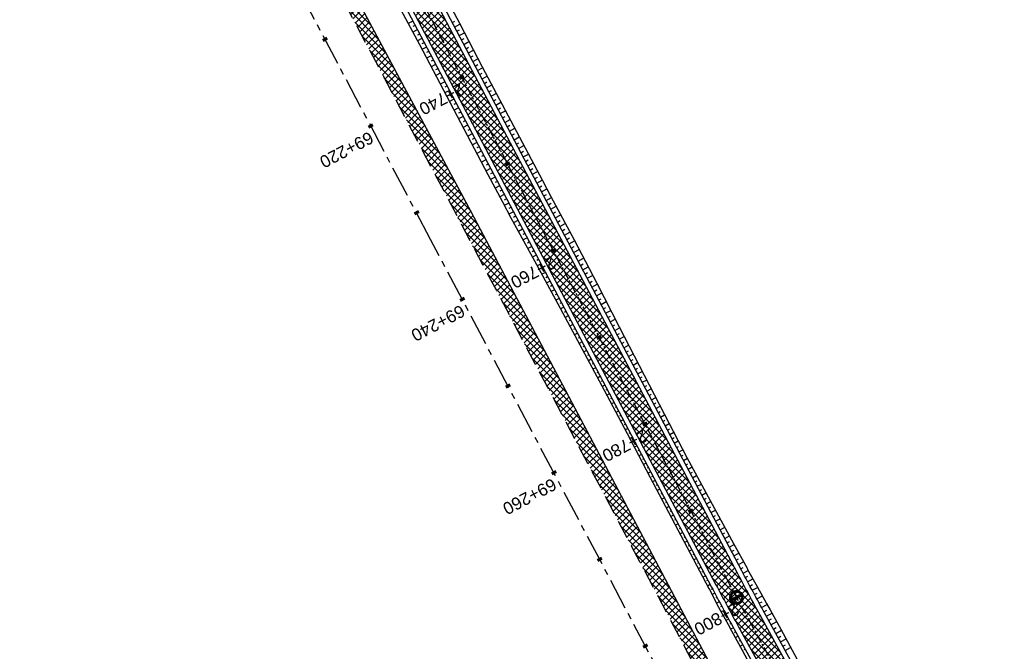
# Model space of a CAD drawing. Header units: metres. Extents: x 7529682 to 7533704, y 5721210 to 5727842.
# Tile 24 of 64: x 7530948 to 7531049, y 5725321 to 5725385. Entities that reach past the tile are written whole.
import ezdxf

# ---------------------------------------------------------------- set-up
doc = ezdxf.new("R2010")
doc.units = ezdxf.units.M
doc.linetypes.add('CENTER', pattern=[50.8, 31.75, -6.35, 6.35, -6.35])
doc.linetypes.add('HIDDEN', pattern=[9.525, 6.35, -3.175])
for name, color, linetype in [('C-DROGI-SYTUACJA-ETYKIETY', 7, 'Continuous'), ('D-hatch-pobocza', 131, 'Continuous'), ('D-pobocza', 7, 'Continuous'), ('D-skarpa', 7, 'Continuous'), ('D-skarpa-kreskowanie', 7, 'Continuous')]:
    doc.layers.add(name, color=color, linetype=linetype)
doc.layers.add('D-hatch-ciag-pieszo-rowerowy', color=7, linetype='Continuous', lineweight=13, true_color=0xff9f80)
for name, color, linetype, lineweight in [('D-krawędzie', 7, 'Continuous', 30), ('D-obrzeża', 7, 'Continuous', 30), ('D-oś', 10, 'CENTER', 30)]:
    doc.layers.add(name, color=color, linetype=linetype, lineweight=lineweight)
doc.layers.add('poprzeczki', color=7, linetype='Continuous', true_color=0x0000c7)
doc.styles.get("Standard").update_dxf_attribs({"font": 'arial.ttf'})
pattern_1 = [(45, (0, 0), (-0.33675960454, 0.33675960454), []), (135, (0, 0), (-0.33675960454, -0.33675960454), [])]

# ---------------------------------------------------------------- blocks, each defined once
blk = doc.blocks.new('AeccTickLine')
at = {"color": 0, "linetype": 'ByBlock', "lineweight": -2}
blk.add_line((0, 1), (0, -1), dxfattribs=at)
blk = doc.blocks.new('kilometraz')
at = {"linetype": 'ByBlock', "lineweight": -2}
blk.add_hatch(color=0, dxfattribs=at).paths.add_polyline_path([(0, -0.28125, 0.41421356), (0.28125, 0, 0.41421356), (0, 0.28125)])
at = {"color": 0, "linetype": 'ByBlock', "lineweight": -2}
blk.add_line((0, 0.28125), (0, -0.28125), dxfattribs=at)
blk.add_circle((0, 0), 0.28125, dxfattribs=at)

msp = doc.modelspace()

# ---------------------------------------------------------------- hatches: boundary and pattern name
at = {"layer": 'D-hatch-ciag-pieszo-rowerowy'}
h = msp.add_hatch(dxfattribs=at)
h.set_pattern_fill('ANSI37', color=256, scale=0.15, style=0)
h.set_pattern_definition(pattern_1)
h.paths.add_polyline_path([(7530966.88, 5725432.36), (7530965.55, 5725432.2), (7530999.63, 5725367.56), (7531003.47, 5725360.29), (7531004.68, 5725360.68), (7531000.74, 5725368.14)])
h.paths.add_polyline_path([(7530965.55, 5725432.2), (7530964.22, 5725432.04), (7530998.53, 5725366.97), (7531002.27, 5725359.89), (7531003.47, 5725360.29), (7530999.63, 5725367.56)])
h = msp.add_hatch(dxfattribs=at)
h.set_pattern_fill('ANSI37', color=256, scale=0.15, style=0)
h.set_pattern_definition(pattern_1)
h.paths.add_polyline_path([(7531004.68, 5725360.68), (7531003.47, 5725360.29), (7531020.53, 5725328, 0.004067), (7531022.84, 5725323.71), (7531032.81, 5725305.57, -0.004228), (7531035.21, 5725301.1), (7531043.69, 5725285.03), (7531044.82, 5725285.57), (7531036.31, 5725301.7, 0.004228), (7531033.91, 5725306.16), (7531023.95, 5725324.3, -0.004067), (7531021.63, 5725328.6)])
h.paths.add_polyline_path([(7531003.47, 5725360.29), (7531002.27, 5725359.89), (7531019.43, 5725327.41, 0.004067), (7531021.74, 5725323.12), (7531031.71, 5725304.98, -0.004228), (7531034.11, 5725300.51), (7531042.56, 5725284.5), (7531043.69, 5725285.03), (7531035.21, 5725301.1, 0.004228), (7531032.81, 5725305.57), (7531022.84, 5725323.71, -0.004067), (7531020.53, 5725328)])
at = {"layer": 'D-hatch-pobocza'}
h = msp.add_hatch(dxfattribs=at)
h.set_pattern_fill('ANSI37', color=256, scale=0.15, style=0)
h.set_pattern_definition(pattern_1)
h.paths.add_polyline_path([(7531057.01, 5725246.72), (7531044.19, 5725271.11), (7531030.97, 5725296.42), (7531019.37, 5725318.31), (7531007.54, 5725340.71), (7530994.47, 5725365.47), (7530982.58, 5725387.65), (7530971.81, 5725408.22), (7530959.96, 5725430.76), (7530944.54, 5725460.14), (7530935.92, 5725477.07), (7530923.1, 5725500.31), (7530908, 5725529.49), (7530889.66, 5725563.38), (7530889.59, 5725561.26), (7530918.17, 5725507.18), (7530950.16, 5725446.31), (7530993.42, 5725364.26), (7531022.77, 5725308.72), (7531053.81, 5725249.87), (7531081.17, 5725197.87), (7531103.9, 5725154.54), (7531128.12, 5725108.45), (7531149.32, 5725068.21), (7531151.44, 5725067.36), (7531152, 5725067.29), (7531141.2, 5725086.69), (7531129.87, 5725108.78), (7531118.46, 5725130.11), (7531107.39, 5725151.39), (7531095.36, 5725174.01), (7531083.61, 5725196.49), (7531071.56, 5725218.8)])

# ---------------------------------------------------------------- linework, layer by layer
at = {"layer": 'D-krawędzie', "linetype": 'HIDDEN', "ltscale": 0.3, "flags": 128}
msp.add_lwpolyline([(7530572.01, 5726166.06), (7530599.74, 5726113.52), (7530641.56, 5726032.01), (7530660.96, 5725995.07), (7530689.13, 5725941.54), (7530707.34, 5725907.03), (7530725.26, 5725873.09), (7530743.97, 5725837.65), (7530770.53, 5725787.12), (7530787.86, 5725754.27), (7530809.9, 5725712.54), (7530824.74, 5725684.39), (7530840.86, 5725653.69), (7530860.68, 5725616.15), (7530865.28, 5725607.39), (7530878.05, 5725583.08), (7530918.17, 5725507.18), (7530950.16, 5725446.31), (7530993.42, 5725364.26), (7531022.77, 5725308.72), (7531053.81, 5725249.87), (7531081.17, 5725197.87), (7531103.9, 5725154.54), (7531128.12, 5725108.45), (7531149.3, 5725068.25), (7531167.38, 5725033.77), (7531197.16, 5724976.99), (7531228.15, 5724918.03), (7531253.15, 5724870.49), (7531286.8, 5724806.65), (7531306.74, 5724768.66), (7531335.09, 5724714.65), (7531357.32, 5724672.44), (7531373.64, 5724641.45), (7531392.16, 5724606), (7531418.48, 5724555.85), (7531439.73, 5724515.58), (7531476.36, 5724446.19), (7531491.8, 5724416.76), (7531531.9, 5724339.93), (7531557.23, 5724291.66), (7531569.85, 5724267.58), (7531591.38, 5724226.55), (7531610, 5724191.1), (7531616.88, 5724178), (7531629.98, 5724153.03), (7531641.01, 5724132.02), (7531664.91, 5724087.62), (7531677.64, 5724064.79), (7531683.11, 5724054.99), (7531686.75, 5724048.18), (7531695.45, 5724031.7), (7531703.75, 5724015.92), (7531709.21, 5724005.51), (7531719.39, 5723986.15), (7531726.3, 5723973), (7531732.74, 5723960.74), (7531735.13, 5723956.19)], dxfattribs=at)
at = {"layer": 'D-obrzeża'}
for points in [[(7531033.91, 5725306.16), (7531023.95, 5725324.3, -0.004067), (7531021.63, 5725328.6), (7531000.74, 5725368.14), (7530957.48, 5725450.18), (7530925.49, 5725511.05), (7530911.47, 5725537.57, -0.113466), (7530908.01, 5725550.56), (7530907.84, 5725555.51, 0.112773), (7530906.7, 5725559.81), (7530903.6, 5725565.72, -0.119345), (7530903.02, 5725568.01), (7530902.99, 5725572.11)], [(7530898.54, 5725569.98), (7530903.16, 5725561.18, -0.112773), (7530905.44, 5725552.57), (7530905.53, 5725549.9, 0.113466), (7530908.99, 5725536.91), (7530923.28, 5725509.89), (7530955.27, 5725449.01), (7530998.53, 5725366.97), (7531019.43, 5725327.41, 0.004067), (7531021.74, 5725323.12), (7531031.71, 5725304.98, -0.004228)]]:
    msp.add_lwpolyline(points, format="xyb", dxfattribs=at)
at = {"layer": 'D-oś', "ltscale": 0.1}
msp.add_lwpolyline([(7531164.28, 5725032.14), (7531146.2, 5725066.62), (7531125.03, 5725106.82), (7531100.8, 5725152.91), (7531078.07, 5725196.25), (7531050.71, 5725248.24), (7531019.67, 5725307.08), (7530990.32, 5725362.63), (7530947.07, 5725444.68), (7530915.08, 5725505.55), (7530874.95, 5725581.45)], dxfattribs=at)
at = {"layer": 'D-oś', "ltscale": 0.03}
msp.add_lwpolyline([(7530894.64, 5725580.1), (7530904.4, 5725561.51, -0.112773), (7530906.68, 5725552.89), (7530906.77, 5725550.23, 0.113466), (7530910.23, 5725537.24), (7530924.39, 5725510.47), (7530956.38, 5725449.59), (7530999.63, 5725367.56), (7531020.53, 5725328, 0.004067), (7531022.84, 5725323.71), (7531022.84, 5725323.71), (7531032.81, 5725305.57, -0.004228)], format="xyb", dxfattribs=at)
at = {"layer": 'D-pobocza'}
for points in [[(7530898.09, 5725569.77), (7530902.72, 5725560.95, -0.112773), (7530904.94, 5725552.55), (7530905.04, 5725549.77, 0.113466), (7530908.5, 5725536.78), (7530922.84, 5725509.65), (7530954.83, 5725448.78), (7530998.08, 5725366.74), (7531018.99, 5725327.17, 0.004067), (7531021.3, 5725322.88), (7531031.27, 5725304.74, -0.004228)], [(7531034.35, 5725306.4), (7531024.39, 5725324.54, -0.004067), (7531022.07, 5725328.83), (7531001.18, 5725368.37), (7530957.93, 5725450.41), (7530925.93, 5725511.28), (7530911.97, 5725537.71, -0.113466), (7530908.51, 5725550.7), (7530908.34, 5725555.52, 0.112773), (7530907.14, 5725560.04), (7530903.03, 5725567.89)]]:
    msp.add_lwpolyline(points, format="xyb", dxfattribs=at)
msp.add_lwpolyline([(7531149.32, 5725068.21), (7531151.44, 5725067.36), (7531152, 5725067.29), (7531141.2, 5725086.69), (7531129.87, 5725108.78), (7531118.46, 5725130.11), (7531107.39, 5725151.39), (7531095.36, 5725174.01), (7531083.61, 5725196.49), (7531071.56, 5725218.8), (7531057.01, 5725246.72), (7531044.19, 5725271.11), (7531030.97, 5725296.42), (7531019.37, 5725318.31), (7531007.54, 5725340.71), (7530994.47, 5725365.47), (7530982.58, 5725387.65), (7530971.81, 5725408.22), (7530959.96, 5725430.76), (7530944.54, 5725460.14), (7530935.92, 5725477.07), (7530923.1, 5725500.31), (7530908, 5725529.49), (7530889.66, 5725563.38)], dxfattribs=at)
at = {"layer": 'D-skarpa', "linetype": 'Continuous'}
for points in [[(7530988.59, 5725393.55), (7530993.25, 5725384.7), (7530995.57, 5725380.27), (7531001.73, 5725368.66), (7531002.6, 5725367.02), (7531004.95, 5725362.6), (7531007.26, 5725358.17), (7531009.55, 5725353.73), (7531014.14, 5725344.84), (7531016.46, 5725340.41), (7531018.84, 5725336.01), (7531021.23, 5725331.62), (7531022.6, 5725329.1), (7531022.66, 5725328.99), (7531023.62, 5725327.25), (7531024.59, 5725325.52), (7531024.96, 5725324.87), (7531026.04, 5725322.9), (7531028.35, 5725318.59)], [(7530986.82, 5725386.96), (7530989.17, 5725382.54), (7530996.17, 5725369.28), (7530997.64, 5725366.5), (7530998.5, 5725364.86), (7531000.93, 5725360.48), (7531003.31, 5725356.08), (7531008.02, 5725347.26), (7531010.37, 5725342.85), (7531012.7, 5725338.43), (7531018.7, 5725327.04), (7531018.76, 5725326.92), (7531019.7, 5725325.14), (7531020.66, 5725323.37), (7531021.02, 5725322.71), (7531022.1, 5725320.73), (7531024.42, 5725316.43)]]:
    msp.add_lwpolyline(points, dxfattribs=at)
at = {"layer": 'D-skarpa-kreskowanie', "linetype": 'Continuous'}
for p, q in [((7530988.5, 5725384.92, 107.71), (7530988.03, 5725384.68, 107.36)), ((7530992.54, 5725384.77, 107.85), (7530992.8, 5725384.91, 107.65)), ((7530992.77, 5725384.32, 107.85), (7530993.3, 5725384.6, 107.45)), ((7530988.73, 5725384.48, 107.71), (7530988.5, 5725384.36, 107.54)), ((7530988.96, 5725384.04, 107.71), (7530988.5, 5725383.8, 107.36)), ((7530989.2, 5725383.6, 107.71), (7530988.97, 5725383.48, 107.54)), ((7530993, 5725383.88, 107.85), (7530993.27, 5725384.02, 107.65)), ((7530993.24, 5725383.44, 107.85), (7530993.77, 5725383.72, 107.45)), ((7530989.43, 5725383.16, 107.72), (7530988.97, 5725382.91, 107.37)), ((7530989.66, 5725382.71, 107.72), (7530989.43, 5725382.59, 107.54)), ((7530993.47, 5725383, 107.85), (7530993.73, 5725383.14, 107.65)), ((7530993.7, 5725382.55, 107.85), (7530994.23, 5725382.83, 107.46)), ((7530989.9, 5725382.27, 107.72), (7530989.44, 5725382.03, 107.37)), ((7530990.13, 5725381.83, 107.72), (7530989.9, 5725381.71, 107.55)), ((7530993.94, 5725382.11, 107.86), (7530994.2, 5725382.25, 107.66)), ((7530994.17, 5725381.67, 107.86), (7530994.69, 5725381.95, 107.46)), ((7530990.36, 5725381.39, 107.72), (7530989.9, 5725381.14, 107.38)), ((7530990.6, 5725380.94, 107.72), (7530990.37, 5725380.82, 107.55)), ((7530994.4, 5725381.23, 107.86), (7530994.66, 5725381.37, 107.66)), ((7530994.64, 5725380.79, 107.86), (7530995.15, 5725381.06, 107.47)), ((7530990.83, 5725380.5, 107.73), (7530990.37, 5725380.26, 107.38)), ((7530991.06, 5725380.06, 107.73), (7530990.83, 5725379.94, 107.56)), ((7530991.3, 5725379.62, 107.73), (7530990.84, 5725379.38, 107.38)), ((7530994.87, 5725380.34, 107.86), (7530995.13, 5725380.48, 107.67)), ((7530995.1, 5725379.9, 107.86), (7530995.62, 5725380.17, 107.47)), ((7530995.34, 5725379.46, 107.87), (7530995.59, 5725379.6, 107.67)), ((7530991.53, 5725379.17, 107.73), (7530991.3, 5725379.05, 107.56)), ((7530991.76, 5725378.73, 107.73), (7530991.31, 5725378.49, 107.39)), ((7530995.57, 5725379.02, 107.87), (7530996.09, 5725379.29, 107.48)), ((7530995.8, 5725378.57, 107.87), (7530996.06, 5725378.71, 107.67)), ((7530991.99, 5725378.29, 107.73), (7530991.77, 5725378.17, 107.56)), ((7530992.23, 5725377.85, 107.74), (7530991.77, 5725377.61, 107.39)), ((7530996.03, 5725378.13, 107.87), (7530996.56, 5725378.41, 107.48)), ((7530996.27, 5725377.69, 107.87), (7530996.53, 5725377.83, 107.67)), ((7530992.46, 5725377.41, 107.74), (7530992.23, 5725377.29, 107.57)), ((7530992.69, 5725376.96, 107.74), (7530992.24, 5725376.72, 107.4)), ((7530996.5, 5725377.25, 107.87), (7530997.02, 5725377.52, 107.48)), ((7530996.73, 5725376.8, 107.87), (7530997, 5725376.94, 107.68)), ((7530996.97, 5725376.36, 107.88), (7530997.49, 5725376.64, 107.48)), ((7530992.93, 5725376.52, 107.74), (7530992.7, 5725376.4, 107.57)), ((7530993.16, 5725376.08, 107.74), (7530992.71, 5725375.84, 107.4)), ((7530993.39, 5725375.64, 107.74), (7530993.17, 5725375.52, 107.57)), ((7530997.2, 5725375.92, 107.88), (7530997.46, 5725376.06, 107.68)), ((7530997.43, 5725375.48, 107.88), (7530997.96, 5725375.76, 107.48)), ((7530993.63, 5725375.19, 107.74), (7530993.17, 5725374.96, 107.4)), ((7530993.86, 5725374.75, 107.75), (7530993.63, 5725374.63, 107.58)), ((7530997.67, 5725375.04, 107.88), (7530997.93, 5725375.18, 107.68)), ((7530997.9, 5725374.59, 107.88), (7530998.43, 5725374.87, 107.48)), ((7530994.09, 5725374.31, 107.75), (7530993.64, 5725374.07, 107.41)), ((7530994.33, 5725373.87, 107.75), (7530994.1, 5725373.75, 107.58)), ((7530998.13, 5725374.15, 107.88), (7530998.4, 5725374.29, 107.68)), ((7530998.37, 5725373.71, 107.89), (7530998.9, 5725373.99, 107.48)), ((7530994.56, 5725373.43, 107.75), (7530994.11, 5725373.19, 107.41)), ((7530994.79, 5725372.98, 107.75), (7530994.57, 5725372.86, 107.58)), ((7530995.03, 5725372.54, 107.75), (7530994.58, 5725372.3, 107.41)), ((7530998.6, 5725373.27, 107.89), (7530998.87, 5725373.41, 107.69)), ((7530998.83, 5725372.82, 107.89), (7530999.37, 5725373.11, 107.49)), ((7530995.26, 5725372.1, 107.76), (7530995.03, 5725371.98, 107.59)), ((7530995.49, 5725371.66, 107.76), (7530995.04, 5725371.42, 107.42)), ((7530999.07, 5725372.38, 107.89), (7530999.33, 5725372.52, 107.69)), ((7530999.3, 5725371.94, 107.89), (7530999.84, 5725372.22, 107.49)), ((7530999.53, 5725371.5, 107.89), (7530999.8, 5725371.64, 107.69)), ((7530995.73, 5725371.21, 107.76), (7530995.5, 5725371.1, 107.59)), ((7530995.96, 5725370.77, 107.76), (7530995.51, 5725370.53, 107.42)), ((7530999.77, 5725371.06, 107.9), (7531000.31, 5725371.34, 107.49)), ((7531000, 5725370.61, 107.9), (7531000.27, 5725370.76, 107.69)), ((7530996.19, 5725370.33, 107.76), (7530995.97, 5725370.21, 107.59)), ((7530996.43, 5725369.89, 107.76), (7530995.98, 5725369.65, 107.43)), ((7531000.23, 5725370.17, 107.9), (7531000.78, 5725370.46, 107.49)), ((7531000.47, 5725369.73, 107.9), (7531000.74, 5725369.87, 107.7)), ((7531000.7, 5725369.29, 107.9), (7531001.24, 5725369.57, 107.49)), ((7530996.66, 5725369.44, 107.77), (7530996.43, 5725369.33, 107.6)), ((7530996.89, 5725369, 107.77), (7530996.44, 5725368.77, 107.43)), ((7530997.13, 5725368.56, 107.77), (7530996.9, 5725368.44, 107.6)), ((7531000.93, 5725368.84, 107.9), (7531001.21, 5725368.99, 107.7)), ((7531001.17, 5725368.4, 107.9), (7531001.71, 5725368.69, 107.49)), ((7530997.36, 5725368.12, 107.77), (7530996.91, 5725367.88, 107.43)), ((7530997.59, 5725367.68, 107.77), (7530997.37, 5725367.56, 107.6)), ((7531001.4, 5725367.96, 107.91), (7531001.67, 5725368.1, 107.7)), ((7531001.63, 5725367.52, 107.91), (7531002.18, 5725367.81, 107.49)), ((7530997.82, 5725367.23, 107.77), (7530997.38, 5725367, 107.44)), ((7530998.06, 5725366.79, 107.77), (7530997.83, 5725366.67, 107.61)), ((7531001.87, 5725367.08, 107.91), (7531002.14, 5725367.22, 107.7)), ((7531002.1, 5725366.63, 107.91), (7531002.65, 5725366.92, 107.49)), ((7530998.29, 5725366.35, 107.78), (7530997.84, 5725366.11, 107.44)), ((7530998.52, 5725365.91, 107.78), (7530998.3, 5725365.79, 107.61)), ((7531002.33, 5725366.19, 107.91), (7531002.61, 5725366.34, 107.7)), ((7531002.57, 5725365.75, 107.91), (7531003.12, 5725366.04, 107.5)), ((7530998.76, 5725365.46, 107.78), (7530998.31, 5725365.23, 107.44)), ((7530998.99, 5725365.02, 107.78), (7530998.77, 5725364.9, 107.61)), ((7530999.23, 5725364.58, 107.78), (7530998.79, 5725364.35, 107.45)), ((7531002.8, 5725365.31, 107.92), (7531003.08, 5725365.45, 107.71)), ((7531003.03, 5725364.86, 107.92), (7531003.59, 5725365.16, 107.5)), ((7531003.27, 5725364.42, 107.92), (7531003.55, 5725364.57, 107.71)), ((7530999.46, 5725364.14, 107.78), (7530999.24, 5725364.02, 107.62)), ((7530999.69, 5725363.7, 107.79), (7530999.27, 5725363.47, 107.47)), ((7531003.5, 5725363.98, 107.92), (7531004.06, 5725364.28, 107.5)), ((7531003.73, 5725363.54, 107.92), (7531004.01, 5725363.69, 107.71)), ((7530999.93, 5725363.25, 107.79), (7530999.72, 5725363.14, 107.63)), ((7531000.16, 5725362.81, 107.79), (7530999.75, 5725362.6, 107.48)), ((7531003.97, 5725363.1, 107.92), (7531004.53, 5725363.39, 107.5)), ((7531004.2, 5725362.65, 107.93), (7531004.48, 5725362.8, 107.71)), ((7531004.44, 5725362.21, 107.93), (7531005, 5725362.51, 107.5)), ((7531000.39, 5725362.37, 107.79), (7531000.19, 5725362.26, 107.64)), ((7531000.63, 5725361.93, 107.79), (7531000.24, 5725361.72, 107.5)), ((7531000.86, 5725361.49, 107.79), (7531000.67, 5725361.39, 107.65)), ((7531004.67, 5725361.77, 107.93), (7531004.95, 5725361.92, 107.72)), ((7531004.9, 5725361.33, 107.93), (7531005.46, 5725361.62, 107.51)), ((7531001.09, 5725361.04, 107.8), (7531000.72, 5725360.85, 107.52)), ((7531001.33, 5725360.6, 107.8), (7531001.15, 5725360.51, 107.66)), ((7531005.14, 5725360.89, 107.93), (7531005.41, 5725361.03, 107.72)), ((7531005.37, 5725360.44, 107.93), (7531005.92, 5725360.74, 107.52)), ((7531001.56, 5725360.16, 107.8), (7531001.2, 5725359.97, 107.53)), ((7531001.8, 5725359.72, 107.8), (7531001.62, 5725359.62, 107.67)), ((7531005.6, 5725360, 107.93), (7531005.88, 5725360.15, 107.73)), ((7531005.84, 5725359.56, 107.94), (7531006.38, 5725359.85, 107.52)), ((7531002.03, 5725359.28, 107.8), (7531001.68, 5725359.09, 107.54)), ((7531002.26, 5725358.83, 107.8), (7531002.09, 5725358.74, 107.67)), ((7531006.07, 5725359.12, 107.94), (7531006.34, 5725359.26, 107.73)), ((7531006.3, 5725358.68, 107.94), (7531006.85, 5725358.96, 107.53)), ((7531002.5, 5725358.39, 107.8), (7531002.16, 5725358.21, 107.55)), ((7531002.73, 5725357.95, 107.81), (7531002.56, 5725357.86, 107.68)), ((7531002.96, 5725357.51, 107.81), (7531002.63, 5725357.33, 107.56)), ((7531006.54, 5725358.23, 107.94), (7531006.81, 5725358.38, 107.74)), ((7531006.77, 5725357.79, 107.94), (7531007.31, 5725358.08, 107.54)), ((7531007, 5725357.35, 107.94), (7531007.27, 5725357.49, 107.74)), ((7531003.2, 5725357.06, 107.81), (7531003.03, 5725356.98, 107.69)), ((7531003.43, 5725356.62, 107.81), (7531003.11, 5725356.45, 107.57)), ((7531007.24, 5725356.91, 107.95), (7531007.77, 5725357.19, 107.55)), ((7531007.47, 5725356.47, 107.95), (7531007.73, 5725356.6, 107.75)), ((7531003.66, 5725356.18, 107.81), (7531003.5, 5725356.1, 107.69)), ((7531003.9, 5725355.74, 107.81), (7531003.58, 5725355.57, 107.58)), ((7531007.71, 5725356.02, 107.95), (7531008.23, 5725356.3, 107.56)), ((7531007.94, 5725355.58, 107.95), (7531008.2, 5725355.72, 107.76)), ((7531004.13, 5725355.3, 107.82), (7531003.97, 5725355.21, 107.7)), ((7531004.36, 5725354.85, 107.82), (7531004.05, 5725354.69, 107.58)), ((7531008.17, 5725355.14, 107.95), (7531008.69, 5725355.41, 107.56)), ((7531008.41, 5725354.7, 107.95), (7531008.66, 5725354.83, 107.76)), ((7531008.64, 5725354.25, 107.96), (7531009.15, 5725354.52, 107.57)), ((7531004.6, 5725354.41, 107.82), (7531004.44, 5725354.33, 107.7)), ((7531004.83, 5725353.97, 107.82), (7531004.52, 5725353.81, 107.59)), ((7531005.07, 5725353.53, 107.82), (7531004.91, 5725353.45, 107.71)), ((7531008.87, 5725353.81, 107.96), (7531009.12, 5725353.95, 107.77)), ((7531009.11, 5725353.37, 107.96), (7531009.6, 5725353.63, 107.58)), ((7531005.3, 5725353.09, 107.82), (7531004.99, 5725352.92, 107.59)), ((7531005.53, 5725352.64, 107.83), (7531005.38, 5725352.56, 107.71)), ((7531009.34, 5725352.93, 107.96), (7531009.59, 5725353.06, 107.77)), ((7531009.57, 5725352.49, 107.96), (7531010.06, 5725352.74, 107.59)), ((7531005.77, 5725352.2, 107.83), (7531005.46, 5725352.04, 107.6)), ((7531006, 5725351.76, 107.83), (7531005.85, 5725351.68, 107.72)), ((7531009.81, 5725352.04, 107.96), (7531010.05, 5725352.17, 107.78)), ((7531010.04, 5725351.6, 107.96), (7531010.52, 5725351.86, 107.6)), ((7531006.23, 5725351.32, 107.83), (7531005.93, 5725351.16, 107.61)), ((7531006.47, 5725350.88, 107.83), (7531006.32, 5725350.8, 107.72)), ((7531006.7, 5725350.43, 107.83), (7531006.41, 5725350.28, 107.61)), ((7531010.27, 5725351.16, 107.97), (7531010.51, 5725351.29, 107.79)), ((7531010.51, 5725350.72, 107.97), (7531010.98, 5725350.97, 107.61)), ((7531006.93, 5725349.99, 107.83), (7531006.79, 5725349.91, 107.72)), ((7531007.17, 5725349.55, 107.84), (7531006.88, 5725349.4, 107.62)), ((7531010.74, 5725350.28, 107.97), (7531010.98, 5725350.4, 107.79)), ((7531010.98, 5725349.83, 107.97), (7531011.44, 5725350.08, 107.62)), ((7531011.21, 5725349.39, 107.97), (7531011.44, 5725349.51, 107.8)), ((7531007.4, 5725349.11, 107.84), (7531007.26, 5725349.03, 107.73)), ((7531007.63, 5725348.67, 107.84), (7531007.35, 5725348.51, 107.62)), ((7531011.44, 5725348.95, 107.97), (7531011.9, 5725349.19, 107.63)), ((7531011.68, 5725348.51, 107.98), (7531011.9, 5725348.63, 107.81)), ((7531007.87, 5725348.22, 107.84), (7531007.73, 5725348.15, 107.73)), ((7531008.1, 5725347.78, 107.84), (7531007.82, 5725347.63, 107.63)), ((7531011.91, 5725348.07, 107.98), (7531012.36, 5725348.3, 107.64)), ((7531012.14, 5725347.62, 107.98), (7531012.37, 5725347.74, 107.81)), ((7531008.34, 5725347.34, 107.84), (7531008.19, 5725347.26, 107.74)), ((7531008.57, 5725346.9, 107.85), (7531008.29, 5725346.75, 107.63)), ((7531008.8, 5725346.45, 107.85), (7531008.66, 5725346.38, 107.74)), ((7531012.38, 5725347.18, 107.98), (7531012.82, 5725347.41, 107.65)), ((7531012.61, 5725346.74, 107.98), (7531012.83, 5725346.85, 107.82)), ((7531012.84, 5725346.3, 107.98), (7531013.28, 5725346.52, 107.66)), ((7531009.04, 5725346.01, 107.85), (7531008.76, 5725345.87, 107.64)), ((7531009.27, 5725345.57, 107.85), (7531009.13, 5725345.5, 107.75)), ((7531013.08, 5725345.85, 107.99), (7531013.29, 5725345.97, 107.82)), ((7531013.31, 5725345.41, 107.99), (7531013.73, 5725345.64, 107.67)), ((7531009.5, 5725345.13, 107.85), (7531009.23, 5725344.98, 107.65)), ((7531009.74, 5725344.69, 107.85), (7531009.6, 5725344.62, 107.75)), ((7531013.54, 5725344.97, 107.99), (7531013.75, 5725345.08, 107.83)), ((7531013.78, 5725344.53, 107.99), (7531014.19, 5725344.75, 107.68)), ((7531009.97, 5725344.24, 107.86), (7531009.7, 5725344.1, 107.65)), ((7531010.2, 5725343.8, 107.86), (7531010.07, 5725343.73, 107.76)), ((7531014.01, 5725344.09, 107.99), (7531014.22, 5725344.2, 107.84)), ((7531014.25, 5725343.64, 107.99), (7531014.66, 5725343.86, 107.68)), ((7531010.44, 5725343.36, 107.86), (7531010.17, 5725343.22, 107.66)), ((7531010.67, 5725342.92, 107.86), (7531010.54, 5725342.85, 107.76)), ((7531010.9, 5725342.48, 107.86), (7531010.64, 5725342.34, 107.66)), ((7531014.48, 5725343.2, 107.99), (7531014.68, 5725343.31, 107.84)), ((7531014.71, 5725342.76, 108), (7531015.12, 5725342.98, 107.69)), ((7531014.95, 5725342.32, 108), (7531015.15, 5725342.43, 107.85)), ((7531011.14, 5725342.03, 107.86), (7531011.01, 5725341.96, 107.76)), ((7531011.37, 5725341.59, 107.86), (7531011.11, 5725341.45, 107.67)), ((7531015.18, 5725341.88, 108), (7531015.58, 5725342.09, 107.7)), ((7531015.41, 5725341.43, 108), (7531015.61, 5725341.54, 107.85)), ((7531011.61, 5725341.15, 107.87), (7531011.47, 5725341.08, 107.77)), ((7531011.84, 5725340.71, 107.87), (7531011.57, 5725340.57, 107.67)), ((7531015.65, 5725340.99, 108), (7531016.05, 5725341.2, 107.7)), ((7531015.88, 5725340.55, 108), (7531016.08, 5725340.65, 107.85)), ((7531012.07, 5725340.27, 107.87), (7531011.94, 5725340.19, 107.77)), ((7531012.31, 5725339.82, 107.87), (7531012.04, 5725339.68, 107.67)), ((7531016.11, 5725340.11, 108.01), (7531016.51, 5725340.32, 107.71)), ((7531016.35, 5725339.67, 108.01), (7531016.55, 5725339.77, 107.86)), ((7531016.58, 5725339.22, 108.01), (7531016.99, 5725339.44, 107.7)), ((7531012.54, 5725339.38, 107.87), (7531012.41, 5725339.31, 107.77)), ((7531012.77, 5725338.94, 107.87), (7531012.5, 5725338.8, 107.67)), ((7531013.01, 5725338.5, 107.88), (7531012.87, 5725338.43, 107.77)), ((7531016.81, 5725338.78, 108.01), (7531017.02, 5725338.89, 107.86)), ((7531017.05, 5725338.34, 108.01), (7531017.46, 5725338.56, 107.7)), ((7531013.24, 5725338.06, 107.88), (7531012.97, 5725337.91, 107.67)), ((7531013.47, 5725337.61, 107.88), (7531013.34, 5725337.54, 107.78)), ((7531017.28, 5725337.9, 108.01), (7531017.49, 5725338.01, 107.86)), ((7531017.52, 5725337.46, 108.02), (7531017.94, 5725337.68, 107.7)), ((7531013.71, 5725337.17, 107.88), (7531013.44, 5725337.03, 107.68)), ((7531013.94, 5725336.73, 107.88), (7531013.8, 5725336.66, 107.78)), ((7531017.75, 5725337.01, 108.02), (7531017.96, 5725337.13, 107.86)), ((7531017.98, 5725336.57, 108.02), (7531018.41, 5725336.8, 107.69)), ((7531014.17, 5725336.29, 107.88), (7531013.9, 5725336.14, 107.68)), ((7531014.41, 5725335.84, 107.89), (7531014.27, 5725335.77, 107.78)), ((7531014.64, 5725335.4, 107.89), (7531014.37, 5725335.26, 107.68)), ((7531018.22, 5725336.13, 108.02), (7531018.43, 5725336.24, 107.86)), ((7531018.45, 5725335.69, 108.02), (7531018.89, 5725335.92, 107.69)), ((7531014.88, 5725334.96, 107.89), (7531014.74, 5725334.89, 107.78)), ((7531015.11, 5725334.52, 107.89), (7531014.83, 5725334.37, 107.68)), ((7531018.68, 5725335.24, 108.02), (7531018.91, 5725335.36, 107.85)), ((7531018.92, 5725334.8, 108.02), (7531019.37, 5725335.04, 107.68)), ((7531019.15, 5725334.36, 108.03), (7531019.38, 5725334.48, 107.85)), ((7531015.34, 5725334.08, 107.89), (7531015.2, 5725334, 107.79)), ((7531015.58, 5725333.63, 107.89), (7531015.3, 5725333.49, 107.68)), ((7531019.38, 5725333.92, 108.03), (7531019.85, 5725334.16, 107.68)), ((7531019.62, 5725333.48, 108.03), (7531019.85, 5725333.6, 107.85)), ((7531015.81, 5725333.19, 107.89), (7531015.67, 5725333.12, 107.79)), ((7531016.04, 5725332.75, 107.9), (7531015.77, 5725332.6, 107.69)), ((7531019.85, 5725333.03, 108.03), (7531020.32, 5725333.28, 107.68)), ((7531020.08, 5725332.59, 108.03), (7531020.32, 5725332.72, 107.85)), ((7531020.32, 5725332.15, 108.03), (7531020.8, 5725332.4, 107.67)), ((7531016.28, 5725332.31, 107.9), (7531016.14, 5725332.23, 107.79)), ((7531016.51, 5725331.87, 107.9), (7531016.23, 5725331.72, 107.69)), ((7531016.74, 5725331.42, 107.9), (7531016.6, 5725331.35, 107.8)), ((7531020.55, 5725331.71, 108.04), (7531020.8, 5725331.84, 107.85)), ((7531020.79, 5725331.27, 108.04), (7531021.28, 5725331.53, 107.67)), ((7531016.98, 5725330.98, 107.9), (7531016.7, 5725330.83, 107.69)), ((7531017.21, 5725330.54, 107.9), (7531017.07, 5725330.47, 107.8)), ((7531021.02, 5725330.82, 108.04), (7531021.27, 5725330.96, 107.85)), ((7531021.25, 5725330.38, 108.04), (7531021.76, 5725330.65, 107.66)), ((7531017.44, 5725330.1, 107.91), (7531017.16, 5725329.95, 107.69)), ((7531017.68, 5725329.66, 107.91), (7531017.54, 5725329.58, 107.8)), ((7531021.49, 5725329.94, 108.04), (7531021.74, 5725330.07, 107.85)), ((7531021.72, 5725329.5, 108.04), (7531022.24, 5725329.77, 107.65)), ((7531017.91, 5725329.21, 107.91), (7531017.63, 5725329.06, 107.7)), ((7531018.15, 5725328.77, 107.91), (7531018, 5725328.7, 107.8)), ((7531021.95, 5725329.06, 108.05), (7531022.22, 5725329.19, 107.85)), ((7531022.19, 5725328.61, 108.05), (7531022.72, 5725328.89, 107.65)), ((7531018.38, 5725328.33, 107.91), (7531018.09, 5725328.18, 107.7)), ((7531018.61, 5725327.89, 107.91), (7531018.47, 5725327.81, 107.81)), ((7531018.85, 5725327.44, 107.92), (7531018.56, 5725327.29, 107.7)), ((7531022.42, 5725328.17, 108.05), (7531022.69, 5725328.31, 107.85)), ((7531022.66, 5725327.73, 108.05), (7531023.2, 5725328.02, 107.64)), ((7531022.89, 5725327.29, 108.05), (7531023.17, 5725327.44, 107.84)), ((7531019.08, 5725327, 107.92), (7531018.94, 5725326.93, 107.81)), ((7531019.32, 5725326.56, 107.92), (7531019.03, 5725326.41, 107.7)), ((7531023.13, 5725326.85, 108.05), (7531023.68, 5725327.15, 107.63)), ((7531023.37, 5725326.41, 108.05), (7531023.65, 5725326.56, 107.84)), ((7531019.55, 5725326.12, 107.92), (7531019.41, 5725326.04, 107.81)), ((7531019.79, 5725325.68, 107.92), (7531019.5, 5725325.53, 107.7)), ((7531023.61, 5725325.97, 108.06), (7531024.17, 5725326.28, 107.63)), ((7531023.84, 5725325.53, 108.06), (7531024.13, 5725325.69, 107.84)), ((7531024.08, 5725325.09, 108.06), (7531024.66, 5725325.41, 107.62)), ((7531020.02, 5725325.24, 107.92), (7531019.88, 5725325.16, 107.81)), ((7531020.26, 5725324.8, 107.92), (7531019.97, 5725324.64, 107.71)), ((7531020.5, 5725324.36, 107.93), (7531020.35, 5725324.28, 107.82)), ((7531024.32, 5725324.65, 108.06), (7531024.61, 5725324.81, 107.84)), ((7531024.56, 5725324.21, 108.06), (7531025.15, 5725324.53, 107.62)), ((7531020.74, 5725323.92, 107.93), (7531020.45, 5725323.76, 107.71)), ((7531020.97, 5725323.48, 107.93), (7531020.83, 5725323.4, 107.82)), ((7531024.8, 5725323.78, 108.06), (7531025.1, 5725323.94, 107.84)), ((7531025.04, 5725323.34, 108.07), (7531025.63, 5725323.66, 107.62)), ((7531021.21, 5725323.04, 107.93), (7531020.92, 5725322.88, 107.71)), ((7531021.45, 5725322.6, 107.93), (7531021.31, 5725322.52, 107.82)), ((7531025.29, 5725322.9, 108.07), (7531025.58, 5725323.06, 107.85)), ((7531025.53, 5725322.46, 108.07), (7531026.11, 5725322.78, 107.63)), ((7531021.7, 5725322.16, 107.93), (7531021.4, 5725322, 107.71)), ((7531021.94, 5725321.73, 107.94), (7531021.79, 5725321.65, 107.82)), ((7531025.77, 5725322.02, 108.07), (7531026.05, 5725322.18, 107.85)), ((7531026.01, 5725321.58, 108.07), (7531026.58, 5725321.9, 107.64)), ((7531022.18, 5725321.29, 107.94), (7531021.88, 5725321.13, 107.71)), ((7531022.42, 5725320.85, 107.94), (7531022.27, 5725320.77, 107.83)), ((7531026.25, 5725321.15, 108.07), (7531026.53, 5725321.3, 107.86)), ((7531026.49, 5725320.71, 108.08), (7531027.05, 5725321.02, 107.65))]:
    msp.add_line(p, q, dxfattribs=at)

# ---------------------------------------------------------------- block references
at = {"layer": 'C-DROGI-SYTUACJA-ETYKIETY', "color": 7, "linetype": 'Continuous', "lineweight": 60, "xscale": 0.25, "yscale": 0.25, "zscale": 0.25}
for p, rotation in [((7530979.55, 5725383.07), 297.8005548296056), ((7530984.21, 5725374.22), 297.8005548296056), ((7530988.88, 5725365.38), 297.8005548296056), ((7530993.55, 5725356.53), 297.8496591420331), ((7530998.22, 5725347.69), 297.8496591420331), ((7531002.89, 5725338.85), 297.8496591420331), ((7531007.56, 5725330.01), 297.8496591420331), ((7531012.23, 5725321.17), 297.8496591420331)]:
    msp.add_blockref('AeccTickLine', p, dxfattribs=dict(at, rotation=rotation))
at = {"layer": 'poprzeczki', "color": 7, "linetype": 'Continuous', "lineweight": 60, "xscale": 0.25, "yscale": 0.25, "zscale": 0.25}
for p, rotation in [((7530993.5, 5725379.18), 297.8005548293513), ((7530998.17, 5725370.33), 297.8005548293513), ((7531002.84, 5725361.49), 297.8496623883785), ((7531007.51, 5725352.65), 297.8496623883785), ((7531012.18, 5725343.81), 297.8496623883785), ((7531016.85, 5725334.96), 297.8496623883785)]:
    msp.add_blockref('AeccTickLine', p, dxfattribs=dict(at, rotation=rotation))
at = {"layer": 'poprzeczki', "color": 10, "linetype": 'Continuous', "lineweight": 60, "xscale": 2.249999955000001, "yscale": 2.249999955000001, "zscale": 2.249999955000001, "rotation": 298.2560166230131}
msp.add_blockref('kilometraz', (7531021.53, 5725326.13), dxfattribs=at)

# ---------------------------------------------------------------- texts
at = {"layer": 'C-DROGI-SYTUACJA-ETYKIETY', "color": 7}
for s, rotation, p in [('2+740', 207.8006, (7530993.35, 5725378.67)), ('69+220', 207.8006, (7530984.06, 5725373.71)), ('2+760', 207.8497, (7531002.68, 5725360.98)), ('69+240', 207.8497, (7530993.39, 5725356.03)), ('2+780', 207.8497, (7531012.02, 5725343.3)), ('69+260', 207.8497, (7531002.73, 5725338.34)), ('2+800', 208.256, (7531021.38, 5725325.62))]:
    msp.add_text(s, height=1.25, rotation=rotation, dxfattribs=at).set_placement(p)

doc.saveas('drawing.dxf')
